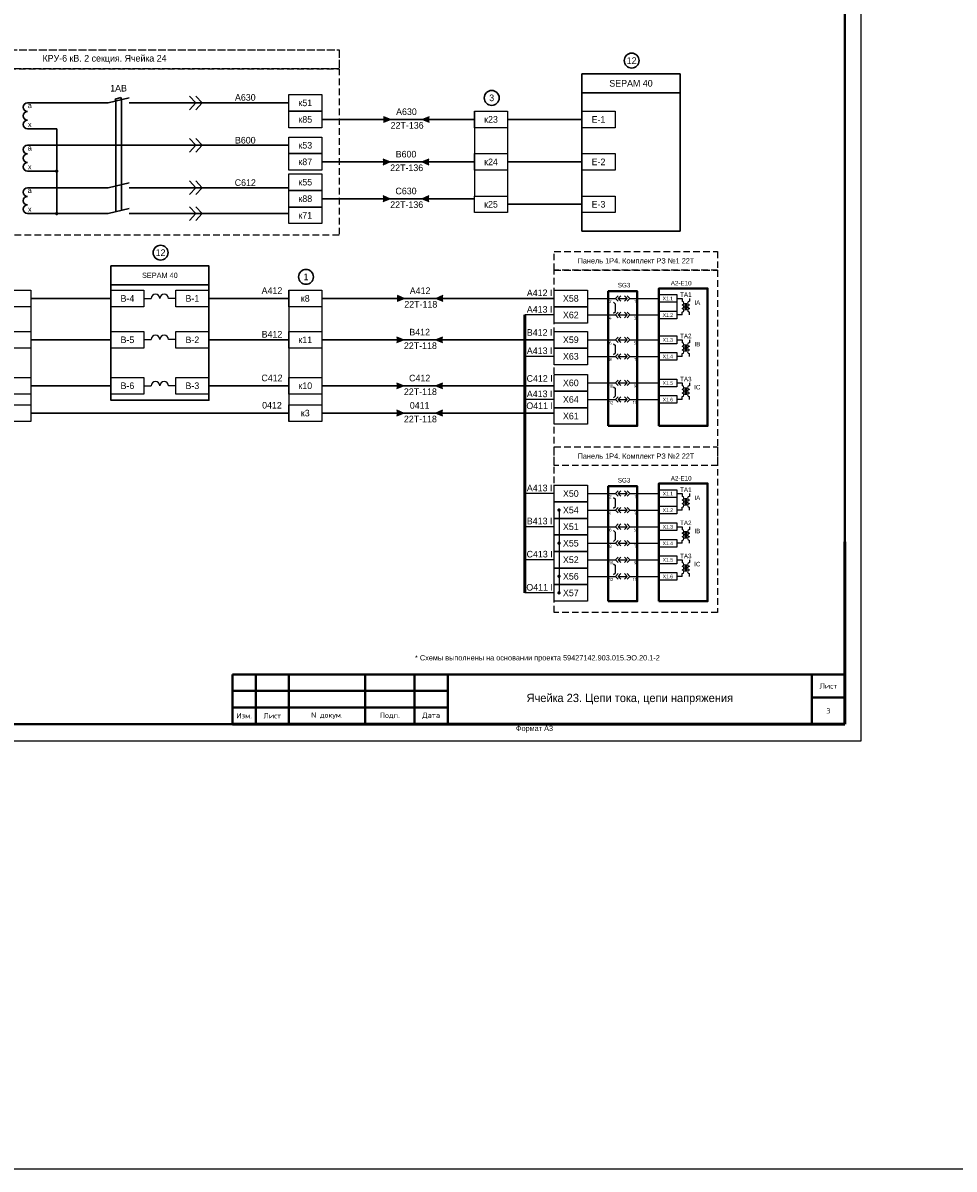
# Model space of a CAD drawing. Header units: millimetres. Extents: x 4897 to 12009, y -3017 to 2708.
# Tile 33 of 86: x 6198 to 6480, y -83 to 263. Entities that reach past the tile are written whole.
import ezdxf
from ezdxf.enums import TextEntityAlignment as Align

# ---------------------------------------------------------------- set-up
doc = ezdxf.new("R2010")
doc.units = ezdxf.units.MM
doc.linetypes.add('ACAD_ISO02W100', pattern=[15, 12, -3])
doc.linetypes.add('JIS_02_2.0', pattern=[3, 2, -1])
for name, color, linetype, lineweight in [('EPLAN300', 7, 'Continuous', 20), ('EPLAN420', 7, 'Continuous', 30), ('основная 0.5', 7, 'Continuous', 50)]:
    doc.layers.add(name, color=color, linetype=linetype, lineweight=lineweight)
doc.styles.add('GOST 2.304 type A', font='isocpeur.ttf')
doc.styles.add('SIMPLEX', font='txt', dxfattribs={"height": 5})
doc.styles.get("Standard").update_dxf_attribs({"font": 'arial.ttf'})

# ---------------------------------------------------------------- blocks, each defined once
blk = doc.blocks.new('EPLSYM_LibraryЭКРА_Э4_Symbol32_Variant0_Placement1')
at = {"layer": 'EPLAN300', "color": 0, "linetype": 'Continuous', "lineweight": 25, "ltscale": 4.8}
for p, q in [((-8, 0), (-4, 0)), ((-2.5, 0), (2.5, 0)), ((4, 0), (8, 0))]:
    blk.add_line(p, q, dxfattribs=at)
for points in [[(-2.5, 1.5), (-4, 0), (-2.5, -1.5)], [(-1, 1.5), (-2.5, 0), (-1, -1.5)], [(1, 1.5), (2.5, 0), (1, -1.5)], [(2.5, 1.5), (4, 0), (2.5, -1.5)]]:
    blk.add_lwpolyline(points, dxfattribs=at)
at = {"color": 0}
blk.add_attdef('17_20029[1]', text='', height=1.28, dxfattribs=at).set_placement((-7.5, 1.95), align=Align.BOTTOM_RIGHT)
blk.add_attdef('17_20028[1]', text='', height=1.77, dxfattribs=at).set_placement((-7.5, 0), align=Align.TOP_LEFT)
blk.add_attdef('17_20028[2]', text='', height=1.77, dxfattribs=at).set_placement((7.5, 0), align=Align.TOP_RIGHT)
blk.add_attdef('17_20029[2]', text='', height=1.28, dxfattribs=at).set_placement((7.5, 1.95), align=Align.BOTTOM_LEFT)
blk = doc.blocks.new('EPLSYM_LibraryЭКРА_Э4_Symbol32_Variant2_Placement1')
at = {"layer": 'EPLAN300', "color": 0, "linetype": 'Continuous', "lineweight": 25, "ltscale": 4.8}
for p, q in [((-5, 7), (-4, 6)), ((-8, 0), (-4, 0)), ((-5, 1), (-4, 2)), ((-4, 2), (-4, 6)), ((-2.5, 0), (2.5, 0)), ((4, 0), (8, 0))]:
    blk.add_line(p, q, dxfattribs=at)
for points in [[(-2.5, 1.5), (-4, 0), (-2.5, -1.5)], [(-1, 1.5), (-2.5, 0), (-1, -1.5)], [(1, 1.5), (2.5, 0), (1, -1.5)], [(2.5, 1.5), (4, 0), (2.5, -1.5)]]:
    blk.add_lwpolyline(points, dxfattribs=at)
at = {"color": 0}
blk.add_attdef('17_20029[1]', text='', height=1.28, dxfattribs=at).set_placement((-7.5, 1.95), align=Align.BOTTOM_RIGHT)
blk.add_attdef('17_20028[1]', text='', height=1.77, dxfattribs=at).set_placement((-7.5, 0), align=Align.TOP_LEFT)
blk.add_attdef('17_20028[2]', text='', height=1.77, dxfattribs=at).set_placement((7.5, 0), align=Align.TOP_RIGHT)
blk.add_attdef('17_20029[2]', text='', height=1.28, dxfattribs=at).set_placement((7.5, 1.95), align=Align.BOTTOM_LEFT)

msp = doc.modelspace()

# ---------------------------------------------------------------- hatches: boundary and pattern name
h = msp.add_hatch(color=256)
h.dxf.hatch_style = 1
h.paths.add_polyline_path([(6307.18, 232.68), (6309.4, 233.63), (6307.18, 234.57)])
h = msp.add_hatch(color=256)
h.dxf.hatch_style = 1
h.paths.add_polyline_path([(6321.1, 234.57), (6318.88, 233.63), (6321.1, 232.68)])
h = msp.add_hatch(color=256)
h.dxf.hatch_style = 1
h.paths.add_polyline_path([(6307.05, 219.87), (6309.27, 220.82), (6307.05, 221.77)])
h = msp.add_hatch(color=256)
h.dxf.hatch_style = 1
h.paths.add_polyline_path([(6320.96, 221.77), (6318.74, 220.82), (6320.96, 219.87)])
h = msp.add_hatch(color=256)
h.dxf.hatch_style = 1
h.paths.add_polyline_path([(6307.05, 208.75), (6309.27, 209.7), (6307.05, 210.64)])
h = msp.add_hatch(color=256)
h.dxf.hatch_style = 1
h.paths.add_polyline_path([(6320.96, 210.64), (6318.74, 209.7), (6320.96, 208.75)])
h = msp.add_hatch(color=256)
h.dxf.hatch_style = 1
h.paths.add_polyline_path([(6311.31, 178.65), (6313.53, 179.6), (6311.31, 180.55)])
h = msp.add_hatch(color=256)
h.dxf.hatch_style = 1
h.paths.add_polyline_path([(6325.23, 180.55), (6323.01, 179.6), (6325.23, 178.65)])
h = msp.add_hatch(color=256)
h.dxf.hatch_style = 1
h.paths.add_polyline_path([(6311.18, 166.15), (6313.4, 167.1), (6311.18, 168.05)])
h = msp.add_hatch(color=256)
h.dxf.hatch_style = 1
h.paths.add_polyline_path([(6325.09, 168.05), (6322.87, 167.1), (6325.09, 166.15)])
h = msp.add_hatch(color=256)
h.dxf.hatch_style = 1
h.paths.add_polyline_path([(6311.18, 152.27), (6313.4, 153.22), (6311.18, 154.16)])
h = msp.add_hatch(color=256)
h.dxf.hatch_style = 1
h.paths.add_polyline_path([(6325.09, 154.16), (6322.87, 153.22), (6325.09, 152.27)])
h = msp.add_hatch(color=256)
h.dxf.hatch_style = 1
h.paths.add_polyline_path([(6311.18, 144.02), (6313.4, 144.97), (6311.18, 145.92)])
h = msp.add_hatch(color=256)
h.dxf.hatch_style = 1
h.paths.add_polyline_path([(6325.09, 145.92), (6322.87, 144.97), (6325.09, 144.02)])

# ---------------------------------------------------------------- linework, layer by layer
for p, q in [((6451.54, 46.06), (6451.53, 343.11)), ((6451.54, 46.06), (6451.54, 343.11)), ((6250.54, 238.63), (6248.58, 240.69)), ((6252.44, 238.63), (6250.47, 240.69)), ((6248.58, 236.56), (6250.54, 238.63)), ((6250.47, 236.56), (6252.44, 238.63)), ((6334.69, 236.13), (6334.69, 210.51)), ((6344.69, 236.13), (6344.69, 205.51)), ((6307.18, 234.57), (6309.4, 233.63)), ((6309.4, 233.63), (6307.18, 232.68)), ((6318.88, 233.63), (6321.1, 234.57)), ((6321.1, 232.68), (6318.88, 233.63)), ((6250.54, 225.82), (6248.58, 227.88)), ((6248.58, 223.76), (6250.54, 225.82)), ((6252.44, 225.82), (6250.47, 227.88)), ((6250.47, 223.76), (6252.44, 225.82)), ((6307.05, 221.77), (6309.27, 220.82)), ((6318.74, 220.82), (6320.96, 221.77)), ((6309.27, 220.82), (6307.05, 219.87)), ((6320.96, 219.87), (6318.74, 220.82)), ((6250.54, 213.01), (6248.58, 215.08)), ((6252.44, 213.01), (6250.47, 215.08)), ((6248.58, 210.95), (6250.54, 213.01)), ((6250.47, 210.95), (6252.44, 213.01)), ((6307.05, 210.64), (6309.27, 209.7)), ((6309.27, 209.7), (6307.05, 208.75)), ((6318.74, 209.7), (6320.96, 210.64)), ((6320.96, 208.75), (6318.74, 209.7)), ((6250.54, 205.21), (6248.58, 207.27)), ((6248.58, 203.15), (6250.54, 205.21)), ((6252.44, 205.21), (6250.47, 207.27)), ((6250.47, 203.15), (6252.44, 205.21)), ((6200.71, 182.1), (6200.71, 142.47)), ((6278.58, 182.1), (6278.58, 142.47)), ((6288.58, 182.1), (6288.58, 142.47)), ((6311.31, 180.55), (6313.53, 179.6)), ((6323.01, 179.6), (6325.23, 180.55)), ((6313.53, 179.6), (6311.31, 178.65)), ((6325.23, 178.65), (6323.01, 179.6)), ((6368.8, 179.6), (6375.1, 179.6)), ((6383.85, 179.6), (6390.42, 179.6)), ((6395.8, 178.43), (6395.8, 175.76)), ((6358.8, 174.6), (6349.87, 174.6)), ((6368.8, 174.6), (6375.1, 174.6)), ((6383.85, 174.6), (6390.42, 174.6)), ((6311.18, 168.05), (6313.4, 167.1)), ((6313.4, 167.1), (6311.18, 166.15)), ((6322.87, 167.1), (6325.09, 168.05)), ((6325.09, 166.15), (6322.87, 167.1)), ((6368.8, 167.1), (6375.1, 167.1)), ((6383.85, 167.1), (6390.42, 167.1)), ((6358.8, 162.1), (6349.87, 162.1)), ((6368.8, 162.1), (6375.1, 162.1)), ((6383.85, 162.1), (6390.42, 162.1)), ((6311.18, 154.16), (6313.4, 153.22)), ((6313.4, 153.22), (6311.18, 152.27)), ((6322.87, 153.22), (6325.09, 154.16)), ((6325.09, 152.27), (6322.87, 153.22)), ((6368.8, 154.09), (6375.1, 154.09)), ((6383.85, 154.09), (6390.42, 154.09)), ((6358.8, 149.09), (6349.87, 149.09)), ((6368.8, 149.09), (6375.1, 149.09)), ((6383.85, 149.09), (6390.42, 149.09)), ((6311.18, 145.92), (6313.4, 144.97)), ((6322.87, 144.97), (6325.09, 145.92)), ((6313.4, 144.97), (6311.18, 144.02)), ((6325.09, 144.02), (6322.87, 144.97)), ((6358.8, 120.69), (6349.87, 120.69)), ((6368.8, 120.69), (6375.1, 120.69)), ((6383.85, 120.69), (6390.42, 120.69)), ((6395.8, 119.52), (6395.8, 116.85)), ((6360.23, 115.71), (6360.23, 90.71)), ((6368.8, 115.69), (6375.1, 115.69)), ((6383.85, 115.69), (6390.42, 115.69)), ((6358.8, 110.69), (6349.87, 110.69)), ((6368.8, 110.69), (6375.1, 110.69)), ((6383.85, 110.69), (6390.42, 110.69)), ((6368.8, 105.69), (6375.1, 105.69)), ((6383.85, 105.69), (6390.42, 105.69)), ((6358.8, 100.69), (6349.87, 100.69)), ((6368.8, 100.69), (6375.1, 100.69)), ((6383.85, 100.69), (6390.42, 100.69)), ((6368.8, 95.69), (6375.1, 95.69)), ((6383.85, 95.69), (6390.42, 95.69)), ((6358.8, 90.69), (6349.87, 90.69)), ((6031.52, 46.06), (6451.54, 46.06))]:
    msp.add_line(p, q)
at = {"lineweight": 40}
for p, q in [((6446.62, 338.11), (6446.62, 51.11)), ((6261.62, 66.1), (6326.62, 66.1)), ((6436.62, 66.11), (6436.62, 51.11)), ((6261.62, 61.1), (6326.62, 61.1)), ((6436.62, 59.11), (6446.62, 59.11)), ((6261.62, 56.1), (6326.62, 56.1)), ((6051.52, 51.11), (6446.62, 51.11))]:
    msp.add_line(p, q, dxfattribs=at)
at = {"lineweight": 30}
for p, q in [((6223.98, 238.63), (6230.33, 240.15)), ((6226.15, 239.79), (6227.85, 240.21)), ((6226.15, 239.79), (6226.31, 239.18)), ((6226.31, 239.18), (6226.31, 205.76)), ((6227.85, 240.21), (6228.01, 239.59)), ((6228.01, 239.59), (6228.01, 206.17)), ((6201.07, 238.63), (6199.66, 238.63)), ((6208.47, 230.82), (6199.66, 230.82)), ((6208.47, 205.21), (6208.47, 230.82)), ((6201.07, 225.82), (6199.66, 225.82)), ((6201.07, 218.01), (6199.66, 218.01)), ((6201.07, 218.01), (6208.47, 218.01)), ((6201.07, 213.01), (6199.66, 213.01)), ((6223.98, 213.01), (6230.33, 214.53)), ((6201.07, 205.21), (6199.66, 205.21)), ((6201.07, 205.21), (6223.98, 205.21)), ((6223.98, 205.21), (6230.33, 206.73)), ((6230.33, 205.21), (6278.58, 205.21)), ((6200.71, 144.97), (6278.58, 144.97)), ((6288.58, 144.97), (6358.8, 144.97))]:
    msp.add_line(p, q, dxfattribs=at)
at = {"color": 40, "lineweight": 30, "true_color": 0xf8d731}
for p, q in [((6201.07, 238.63), (6223.98, 238.63)), ((6230.33, 238.63), (6278.58, 238.63)), ((6288.58, 233.63), (6334.69, 233.63)), ((6344.69, 233.63), (6367.17, 233.63)), ((6200.71, 179.6), (6224.84, 179.6)), ((6254.46, 179.6), (6278.58, 179.6)), ((6288.58, 179.6), (6358.8, 179.6))]:
    msp.add_line(p, q, dxfattribs=at)
at = {"color": 3, "lineweight": 30}
for p, q in [((6201.07, 225.82), (6278.58, 225.82)), ((6288.58, 220.82), (6334.69, 220.82)), ((6344.69, 220.82), (6367.17, 220.82)), ((6200.71, 167.1), (6224.84, 167.1)), ((6254.46, 167.1), (6278.58, 167.1)), ((6288.58, 167.1), (6358.8, 167.1))]:
    msp.add_line(p, q, dxfattribs=at)
at = {"color": 1, "lineweight": 30}
for p, q in [((6201.07, 213.01), (6223.98, 213.01)), ((6230.33, 213.01), (6278.58, 213.01)), ((6334.69, 209.7), (6288.58, 209.7)), ((6367.17, 208.01), (6344.69, 208.01)), ((6200.71, 153.22), (6224.84, 153.22)), ((6254.46, 153.22), (6278.58, 153.22)), ((6288.58, 153.22), (6358.8, 153.22))]:
    msp.add_line(p, q, dxfattribs=at)
at = {"linetype": 'Continuous', "lineweight": 25, "ltscale": 4.8}
for p, q in [((6234.84, 179.6), (6237.01, 179.6)), ((6234.84, 179.6), (6237.01, 179.6)), ((6244.46, 179.6), (6242.26, 179.6)), ((6395.8, 179.6), (6397.44, 179.6)), ((6397.44, 179.6), (6397.44, 178.74)), ((6397.44, 179.6), (6397.44, 178.74)), ((6399.63, 179.6), (6399.63, 178.74)), ((6399.63, 179.6), (6399.63, 178.74)), ((6397.44, 174.6), (6395.8, 174.6)), ((6397.44, 174.6), (6397.44, 175.46)), ((6399.63, 174.6), (6399.63, 175.46)), ((6234.84, 167.22), (6237.01, 167.22)), ((6234.84, 167.22), (6237.01, 167.22)), ((6244.46, 167.22), (6242.26, 167.22)), ((6395.8, 167.1), (6397.44, 167.1)), ((6397.44, 167.1), (6397.44, 166.24)), ((6397.44, 167.1), (6397.44, 166.24)), ((6399.63, 167.1), (6399.63, 166.24)), ((6399.63, 167.1), (6399.63, 166.24)), ((6397.44, 162.1), (6397.44, 162.96)), ((6399.63, 162.1), (6399.63, 162.96)), ((6397.44, 162.1), (6395.8, 162.1)), ((6234.84, 153.22), (6237.01, 153.22)), ((6234.84, 153.22), (6237.01, 153.22)), ((6244.46, 153.22), (6242.26, 153.22)), ((6395.8, 154.09), (6397.44, 154.09)), ((6397.44, 154.09), (6397.44, 153.23)), ((6397.44, 154.09), (6397.44, 153.23)), ((6399.63, 154.09), (6399.63, 153.23)), ((6399.63, 154.09), (6399.63, 153.23)), ((6397.44, 149.09), (6395.8, 149.09)), ((6397.44, 149.09), (6397.44, 149.95)), ((6399.63, 149.09), (6399.63, 149.95)), ((6395.8, 120.69), (6397.44, 120.69)), ((6397.44, 120.69), (6397.44, 119.83)), ((6397.44, 120.69), (6397.44, 119.83)), ((6399.63, 120.69), (6399.63, 119.83)), ((6399.63, 120.69), (6399.63, 119.83)), ((6397.44, 115.69), (6395.8, 115.69)), ((6397.44, 115.69), (6397.44, 116.55)), ((6399.63, 115.69), (6399.63, 116.55)), ((6395.8, 110.69), (6397.44, 110.69)), ((6397.44, 110.69), (6397.44, 109.83)), ((6397.44, 110.69), (6397.44, 109.83)), ((6399.63, 110.69), (6399.63, 109.83)), ((6399.63, 110.69), (6399.63, 109.83)), ((6397.44, 105.69), (6395.8, 105.69)), ((6397.44, 105.69), (6397.44, 106.55)), ((6399.63, 105.69), (6399.63, 106.55)), ((6395.8, 100.69), (6397.44, 100.69)), ((6397.44, 100.69), (6397.44, 99.83)), ((6397.44, 100.69), (6397.44, 99.83)), ((6399.63, 100.69), (6399.63, 99.83)), ((6399.63, 100.69), (6399.63, 99.83)), ((6397.44, 95.69), (6395.8, 95.69)), ((6397.44, 95.69), (6397.44, 96.55)), ((6399.63, 95.69), (6399.63, 96.55))]:
    msp.add_line(p, q, dxfattribs=at)
at = {"linetype": 'Continuous', "lineweight": 50, "ltscale": 4.8}
for p, q in [((6398.54, 178.21), (6398.54, 176.03)), ((6398.54, 178.21), (6398.54, 176.03)), ((6398.54, 165.72), (6398.54, 163.53)), ((6398.54, 165.72), (6398.54, 163.53)), ((6398.54, 152.71), (6398.54, 150.52)), ((6398.54, 152.71), (6398.54, 150.52)), ((6398.54, 119.3), (6398.54, 117.12)), ((6398.54, 119.3), (6398.54, 117.12)), ((6398.54, 109.31), (6398.54, 107.12)), ((6398.54, 109.31), (6398.54, 107.12)), ((6398.54, 99.31), (6398.54, 97.12)), ((6398.54, 99.31), (6398.54, 97.12))]:
    msp.add_line(p, q, dxfattribs=at)
at = {"lineweight": 50}
msp.add_line((6349.87, 174.6), (6349.87, 90.69), dxfattribs=at)
at = {"color": 9, "true_color": 0xd19cc7}
msp.add_lwpolyline([(5064.51, 516.93), (10068.29, 516.93), (10068.29, -83.25), (5072.49, -83.25)], close=True, dxfattribs=at)
at = {"color": 32, "linetype": 'ACAD_ISO02W100', "ltscale": 0.2, "true_color": 0xcd6928}
msp.add_lwpolyline([(6152.09, 254.65), (6152.09, 254.65), (6293.77, 254.65), (6293.77, 248.96), (6152.09, 248.96), (6152.09, 254.65)], dxfattribs=at)
at = {"color": 32, "linetype": 'JIS_02_2.0', "true_color": 0xcd6928}
for points in [[(6152.09, 248.96), (6293.77, 248.96), (6293.77, 198.7), (6152.09, 198.7)], [(6358.8, 188.1), (6408.16, 188.1), (6408.16, 84.79), (6358.8, 84.79)]]:
    msp.add_lwpolyline(points, close=True, dxfattribs=at)
at = {"lineweight": 30}
for points in [[(6367.17, 247.38), (6367.17, 247.38), (6396.79, 247.38), (6396.79, 241.7), (6367.17, 241.7), (6367.17, 247.38)], [(6224.84, 189.4), (6224.84, 189.4), (6254.46, 189.4), (6254.46, 183.72), (6224.84, 183.72), (6224.84, 189.4)]]:
    msp.add_lwpolyline(points, dxfattribs=at)
for points in [[(6288.58, 236.13), (6278.58, 236.13), (6278.58, 241.13), (6288.58, 241.13)], [(6288.58, 231.13), (6278.58, 231.13), (6278.58, 236.13), (6288.58, 236.13)], [(6344.69, 231.13), (6334.69, 231.13), (6334.69, 236.13), (6344.69, 236.13)], [(6377.16, 231.13), (6367.17, 231.13), (6367.17, 236.13), (6377.16, 236.13)], [(6288.58, 223.32), (6278.58, 223.32), (6278.58, 228.32), (6288.58, 228.32)], [(6288.58, 218.32), (6278.58, 218.32), (6278.58, 223.32), (6288.58, 223.32)], [(6344.69, 218.32), (6334.69, 218.32), (6334.69, 223.32), (6344.69, 223.32)], [(6377.16, 218.32), (6367.17, 218.32), (6367.17, 223.32), (6377.16, 223.32)], [(6288.58, 212.2), (6278.58, 212.2), (6278.58, 217.19), (6288.58, 217.19)], [(6288.58, 207.2), (6278.58, 207.2), (6278.58, 212.2), (6288.58, 212.2)], [(6344.69, 205.51), (6334.69, 205.51), (6334.69, 210.51), (6344.69, 210.51)], [(6377.16, 205.51), (6367.17, 205.51), (6367.17, 210.51), (6377.16, 210.51)], [(6288.58, 202.2), (6278.58, 202.2), (6278.58, 207.2), (6288.58, 207.2)], [(6200.71, 177.1), (6190.71, 177.1), (6190.71, 182.1), (6200.71, 182.1)], [(6234.84, 177.1), (6224.84, 177.1), (6224.84, 182.1), (6234.84, 182.1)], [(6254.46, 177.1), (6244.46, 177.1), (6244.46, 182.1), (6254.46, 182.1)], [(6288.58, 177.1), (6278.58, 177.1), (6278.58, 182.1), (6288.58, 182.1)], [(6368.8, 177.1), (6358.8, 177.1), (6358.8, 182.1), (6368.8, 182.1)], [(6390.42, 180.76), (6395.8, 180.76), (6395.8, 178.43), (6390.42, 178.43)], [(6368.8, 172.1), (6358.8, 172.1), (6358.8, 177.1), (6368.8, 177.1)], [(6390.42, 175.76), (6395.8, 175.76), (6395.8, 173.43), (6390.42, 173.43)], [(6200.71, 164.6), (6190.71, 164.6), (6190.71, 169.6), (6200.71, 169.6)], [(6234.84, 164.6), (6224.84, 164.6), (6224.84, 169.6), (6234.84, 169.6)], [(6254.46, 164.6), (6244.46, 164.6), (6244.46, 169.6), (6254.46, 169.6)], [(6288.58, 164.6), (6278.58, 164.6), (6278.58, 169.6), (6288.58, 169.6)], [(6368.8, 164.6), (6358.8, 164.6), (6358.8, 169.6), (6368.8, 169.6)], [(6390.42, 168.26), (6395.8, 168.26), (6395.8, 165.93), (6390.42, 165.93)], [(6368.8, 159.6), (6358.8, 159.6), (6358.8, 164.6), (6368.8, 164.6)], [(6390.42, 163.26), (6395.8, 163.26), (6395.8, 160.93), (6390.42, 160.93)], [(6200.71, 150.72), (6190.71, 150.72), (6190.71, 155.72), (6200.71, 155.72)], [(6234.84, 150.72), (6224.84, 150.72), (6224.84, 155.72), (6234.84, 155.72)], [(6254.46, 150.72), (6244.46, 150.72), (6244.46, 155.72), (6254.46, 155.72)], [(6254.46, 150.72), (6244.46, 150.72), (6244.46, 155.72), (6254.46, 155.72)], [(6288.58, 150.72), (6278.58, 150.72), (6278.58, 155.72), (6288.58, 155.72)], [(6368.8, 151.59), (6358.8, 151.59), (6358.8, 156.59), (6368.8, 156.59)], [(6390.42, 155.26), (6395.8, 155.26), (6395.8, 152.93), (6390.42, 152.93)], [(6368.8, 146.59), (6358.8, 146.59), (6358.8, 151.59), (6368.8, 151.59)], [(6390.42, 150.26), (6395.8, 150.26), (6395.8, 147.93), (6390.42, 147.93)], [(6200.71, 142.47), (6190.71, 142.47), (6190.71, 147.47), (6200.71, 147.47)], [(6288.58, 142.47), (6278.58, 142.47), (6278.58, 147.47), (6288.58, 147.47)], [(6368.8, 141.59), (6358.8, 141.59), (6358.8, 146.59), (6368.8, 146.59)], [(6368.8, 118.19), (6358.8, 118.19), (6358.8, 123.19), (6368.8, 123.19)], [(6390.42, 121.85), (6395.8, 121.85), (6395.8, 119.52), (6390.42, 119.52)], [(6368.8, 113.19), (6358.8, 113.19), (6358.8, 118.19), (6368.8, 118.19)], [(6390.42, 116.85), (6395.8, 116.85), (6395.8, 114.52), (6390.42, 114.52)], [(6368.8, 108.19), (6358.8, 108.19), (6358.8, 113.19), (6368.8, 113.19)], [(6390.42, 111.85), (6395.8, 111.85), (6395.8, 109.52), (6390.42, 109.52)], [(6368.8, 103.19), (6358.8, 103.19), (6358.8, 108.19), (6368.8, 108.19)], [(6390.42, 106.85), (6395.8, 106.85), (6395.8, 104.52), (6390.42, 104.52)], [(6368.8, 98.19), (6358.8, 98.19), (6358.8, 103.19), (6368.8, 103.19)], [(6390.42, 101.85), (6395.8, 101.85), (6395.8, 99.52), (6390.42, 99.52)], [(6368.8, 93.19), (6358.8, 93.19), (6358.8, 98.19), (6368.8, 98.19)], [(6390.42, 96.85), (6395.8, 96.85), (6395.8, 94.52), (6390.42, 94.52)], [(6368.8, 88.19), (6358.8, 88.19), (6358.8, 93.19), (6368.8, 93.19)]]:
    msp.add_lwpolyline(points, close=True)
for points in [[(6367.17, 241.7), (6396.79, 241.7), (6396.79, 199.94), (6367.17, 199.94)], [(6224.84, 183.72), (6254.46, 183.72), (6254.46, 148.88), (6224.84, 148.88)]]:
    msp.add_lwpolyline(points, close=True, dxfattribs=at)
at = {"lineweight": 50, "const_width": 0.45}
for points in [[(6208.47, 218.29, 1), (6208.47, 217.74, 1)], [(6208.47, 205.48, 1), (6208.47, 204.93, 1)]]:
    msp.add_lwpolyline(points, format="xyb", close=True, dxfattribs=at)
at = {"color": 32, "linetype": 'JIS_02_2.0', "true_color": 0xcd6928}
for points in [[(6358.8, 193.79), (6358.8, 193.79), (6408.16, 193.79), (6408.16, 188.1), (6358.8, 188.1), (6358.8, 193.79)], [(6358.8, 134.82), (6358.8, 134.82), (6408.16, 134.83), (6408.16, 129.13), (6358.8, 129.13), (6358.8, 134.82)]]:
    msp.add_lwpolyline(points, dxfattribs=at)
at = {"lineweight": 40}
for points in [[(6375.1, 141.11), (6383.85, 141.11), (6383.85, 181.79), (6375.1, 181.79)], [(6390.42, 141.11), (6405.11, 141.11), (6405.11, 182.64), (6390.42, 182.64)], [(6375.1, 88.19), (6383.85, 88.19), (6383.85, 122.88), (6375.1, 122.88)], [(6390.42, 88.19), (6405.11, 88.19), (6405.11, 123.73), (6390.42, 123.73)]]:
    msp.add_lwpolyline(points, close=True, dxfattribs=at)
at = {"const_width": 0.45}
for points in [[(6360.23, 115.98, 1), (6360.23, 115.43, 1)], [(6360.23, 105.98, 1), (6360.23, 105.43, 1)], [(6360.23, 95.98, 1), (6360.23, 95.43, 1)], [(6360.23, 90.98, 1), (6360.23, 90.43, 1)]]:
    msp.add_lwpolyline(points, format="xyb", close=True, dxfattribs=at)
at = {"lineweight": 30}
for centre in [(6382.19, 251.4), (6339.9, 240.14), (6239.86, 193.42), (6283.79, 186.11)]:
    msp.add_circle(centre, 2.25, dxfattribs=at)
for centre in [(6199.66, 237.33), (6199.66, 234.72), (6199.66, 232.12), (6199.66, 224.52), (6199.66, 221.92), (6199.66, 219.32), (6199.66, 211.71), (6199.66, 209.11), (6199.66, 206.51)]:
    msp.add_arc(centre, 1.3, 90, 270, dxfattribs=at)
at = {"linetype": 'Continuous', "lineweight": 25, "ltscale": 4.8}
for centre, radius, start, end in [((6238.32, 179.6), 1.31, 0, 180), ((6240.95, 179.6), 1.31, 0, 180), ((6397.44, 178.19), 0.547, 270, 90), ((6397.44, 177.1), 0.547, 270, 90), ((6397.44, 176), 0.547, 270, 90), ((6397.44, 176), 0.547, 270, 90), ((6399.63, 178.19), 0.547, 90, 270), ((6399.63, 177.1), 0.547, 90, 270), ((6399.63, 176), 0.547, 90, 270), ((6399.63, 176), 0.547, 90, 270), ((6238.32, 167.22), 1.31, 0, 180), ((6240.95, 167.22), 1.31, 0, 180), ((6397.44, 165.69), 0.547, 270, 90), ((6399.63, 165.69), 0.547, 90, 270), ((6397.44, 164.6), 0.547, 270, 90), ((6397.44, 163.5), 0.547, 270, 90), ((6397.44, 163.5), 0.547, 270, 90), ((6399.63, 164.6), 0.547, 90, 270), ((6399.63, 163.5), 0.547, 90, 270), ((6399.63, 163.5), 0.547, 90, 270), ((6238.32, 153.22), 1.31, 0, 180), ((6240.95, 153.22), 1.31, 0, 180), ((6397.44, 152.69), 0.547, 270, 90), ((6399.63, 152.69), 0.547, 90, 270), ((6397.44, 151.59), 0.547, 270, 90), ((6397.44, 150.5), 0.547, 270, 90), ((6397.44, 150.5), 0.547, 270, 90), ((6399.63, 151.59), 0.547, 90, 270), ((6399.63, 150.5), 0.547, 90, 270), ((6399.63, 150.5), 0.547, 90, 270), ((6397.44, 119.28), 0.547, 270, 90), ((6397.44, 118.19), 0.547, 270, 90), ((6399.63, 119.28), 0.547, 90, 270), ((6399.63, 118.19), 0.547, 90, 270), ((6397.44, 117.09), 0.547, 270, 90), ((6397.44, 117.09), 0.547, 270, 90), ((6399.63, 117.09), 0.547, 90, 270), ((6399.63, 117.09), 0.547, 90, 270), ((6397.44, 109.28), 0.547, 270, 90), ((6397.44, 108.19), 0.547, 270, 90), ((6397.44, 107.09), 0.547, 270, 90), ((6397.44, 107.09), 0.547, 270, 90), ((6399.63, 109.28), 0.547, 90, 270), ((6399.63, 108.19), 0.547, 90, 270), ((6399.63, 107.09), 0.547, 90, 270), ((6399.63, 107.09), 0.547, 90, 270), ((6397.44, 99.28), 0.547, 270, 90), ((6397.44, 98.19), 0.547, 270, 90), ((6397.44, 97.09), 0.547, 270, 90), ((6397.44, 97.09), 0.547, 270, 90), ((6399.63, 99.28), 0.547, 90, 270), ((6399.63, 98.19), 0.547, 90, 270), ((6399.63, 97.09), 0.547, 90, 270), ((6399.63, 97.09), 0.547, 90, 270)]:
    msp.add_arc(centre, radius, start, end, dxfattribs=at)
at = {"layer": 'основная 0.5', "color": 0}
for p, q in [((6446.62, 51.11), (6446.62, 106.11)), ((6261.62, 51.11), (6446.62, 51.11))]:
    msp.add_line(p, q, dxfattribs=at)
at = {"layer": 'основная 0.5', "lineweight": 40}
for p, q in [((6261.62, 66.1), (6261.62, 51.11)), ((6268.62, 51.11), (6268.62, 66.1)), ((6278.62, 51.11), (6278.62, 66.1)), ((6301.62, 51.11), (6301.62, 66.1)), ((6316.62, 51.11), (6316.62, 66.1)), ((6326.62, 51.11), (6326.62, 66.11)), ((6326.62, 66.11), (6446.62, 66.11))]:
    msp.add_line(p, q, dxfattribs=at)

# ---------------------------------------------------------------- block references
ref = msp.add_blockref('EPLSYM_LibraryЭКРА_Э4_Symbol32_Variant0_Placement1', (6379.47, 179.6), dxfattribs=dict(xscale=0.5472000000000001, yscale=0.5472000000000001, zscale=0.5472000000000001))
ref.add_attrib('17_20028[1]', '2', dxfattribs={"layer": 'EPLAN420', "color": 0, "height": 0.968, "style": 'GOST 2.304 type A'}).set_placement((6375.37, 179.15), align=Align.TOP_LEFT)
ref.add_attrib('17_20028[2]', '1', dxfattribs={"layer": 'EPLAN420', "color": 0, "height": 0.968, "style": 'GOST 2.304 type A'}).set_placement((6383.58, 179.15), align=Align.TOP_RIGHT)
ref = msp.add_blockref('EPLSYM_LibraryЭКРА_Э4_Symbol32_Variant2_Placement1', (6379.47, 174.6), dxfattribs=dict(xscale=0.5472000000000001, yscale=0.5472000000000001, zscale=0.5472000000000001))
ref.add_attrib('17_20028[1]', '4', dxfattribs={"layer": 'EPLAN420', "color": 0, "height": 0.968, "style": 'GOST 2.304 type A'}).set_placement((6375.37, 174.15), align=Align.TOP_LEFT)
ref.add_attrib('17_20028[2]', '3', dxfattribs={"layer": 'EPLAN420', "color": 0, "height": 0.968, "style": 'GOST 2.304 type A'}).set_placement((6383.58, 174.15), align=Align.TOP_RIGHT)
ref = msp.add_blockref('EPLSYM_LibraryЭКРА_Э4_Symbol32_Variant0_Placement1', (6379.47, 167.1), dxfattribs=dict(xscale=0.5472000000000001, yscale=0.5472000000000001, zscale=0.5472000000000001))
ref.add_attrib('17_20028[1]', '6', dxfattribs={"layer": 'EPLAN420', "color": 0, "height": 0.968, "style": 'GOST 2.304 type A'}).set_placement((6375.37, 166.65), align=Align.TOP_LEFT)
ref.add_attrib('17_20028[2]', '5', dxfattribs={"layer": 'EPLAN420', "color": 0, "height": 0.968, "style": 'GOST 2.304 type A'}).set_placement((6383.58, 166.65), align=Align.TOP_RIGHT)
ref = msp.add_blockref('EPLSYM_LibraryЭКРА_Э4_Symbol32_Variant2_Placement1', (6379.47, 162.1), dxfattribs=dict(xscale=0.5472000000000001, yscale=0.5472000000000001, zscale=0.5472000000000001))
ref.add_attrib('17_20028[1]', '8', dxfattribs={"layer": 'EPLAN420', "color": 0, "height": 0.968, "style": 'GOST 2.304 type A'}).set_placement((6375.37, 161.65), align=Align.TOP_LEFT)
ref.add_attrib('17_20028[2]', '7', dxfattribs={"layer": 'EPLAN420', "color": 0, "height": 0.968, "style": 'GOST 2.304 type A'}).set_placement((6383.58, 161.65), align=Align.TOP_RIGHT)
ref = msp.add_blockref('EPLSYM_LibraryЭКРА_Э4_Symbol32_Variant0_Placement1', (6379.47, 154.09), dxfattribs=dict(xscale=0.5472000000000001, yscale=0.5472000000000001, zscale=0.5472000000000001))
ref.add_attrib('17_20028[1]', '10', dxfattribs={"layer": 'EPLAN420', "color": 0, "height": 0.968, "style": 'GOST 2.304 type A'}).set_placement((6375.37, 153.64), align=Align.TOP_LEFT)
ref.add_attrib('17_20028[2]', '9', dxfattribs={"layer": 'EPLAN420', "color": 0, "height": 0.968, "style": 'GOST 2.304 type A'}).set_placement((6383.58, 153.64), align=Align.TOP_RIGHT)
ref = msp.add_blockref('EPLSYM_LibraryЭКРА_Э4_Symbol32_Variant2_Placement1', (6379.47, 149.09), dxfattribs=dict(xscale=0.5472000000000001, yscale=0.5472000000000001, zscale=0.5472000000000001))
ref.add_attrib('17_20028[1]', '12', dxfattribs={"layer": 'EPLAN420', "color": 0, "height": 0.968, "style": 'GOST 2.304 type A'}).set_placement((6375.37, 148.64), align=Align.TOP_LEFT)
ref.add_attrib('17_20028[2]', '11', dxfattribs={"layer": 'EPLAN420', "color": 0, "height": 0.968, "style": 'GOST 2.304 type A'}).set_placement((6383.58, 148.64), align=Align.TOP_RIGHT)
ref = msp.add_blockref('EPLSYM_LibraryЭКРА_Э4_Symbol32_Variant0_Placement1', (6379.47, 120.69), dxfattribs=dict(xscale=0.5472000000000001, yscale=0.5472000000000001, zscale=0.5472000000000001))
ref.add_attrib('17_20028[1]', '2', dxfattribs={"layer": 'EPLAN420', "color": 0, "height": 0.968, "style": 'GOST 2.304 type A'}).set_placement((6375.37, 120.24), align=Align.TOP_LEFT)
ref.add_attrib('17_20028[2]', '1', dxfattribs={"layer": 'EPLAN420', "color": 0, "height": 0.968, "style": 'GOST 2.304 type A'}).set_placement((6383.58, 120.24), align=Align.TOP_RIGHT)
ref = msp.add_blockref('EPLSYM_LibraryЭКРА_Э4_Symbol32_Variant2_Placement1', (6379.47, 115.69), dxfattribs=dict(xscale=0.5472000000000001, yscale=0.5472000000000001, zscale=0.5472000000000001))
ref.add_attrib('17_20028[1]', '4', dxfattribs={"layer": 'EPLAN420', "color": 0, "height": 0.968, "style": 'GOST 2.304 type A'}).set_placement((6375.37, 115.24), align=Align.TOP_LEFT)
ref.add_attrib('17_20028[2]', '3', dxfattribs={"layer": 'EPLAN420', "color": 0, "height": 0.968, "style": 'GOST 2.304 type A'}).set_placement((6383.58, 115.24), align=Align.TOP_RIGHT)
ref = msp.add_blockref('EPLSYM_LibraryЭКРА_Э4_Symbol32_Variant0_Placement1', (6379.47, 110.69), dxfattribs=dict(xscale=0.5472000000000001, yscale=0.5472000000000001, zscale=0.5472000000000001))
ref.add_attrib('17_20028[1]', '6', dxfattribs={"layer": 'EPLAN420', "color": 0, "height": 0.968, "style": 'GOST 2.304 type A'}).set_placement((6375.37, 110.24), align=Align.TOP_LEFT)
ref.add_attrib('17_20028[2]', '5', dxfattribs={"layer": 'EPLAN420', "color": 0, "height": 0.968, "style": 'GOST 2.304 type A'}).set_placement((6383.58, 110.24), align=Align.TOP_RIGHT)
ref = msp.add_blockref('EPLSYM_LibraryЭКРА_Э4_Symbol32_Variant2_Placement1', (6379.47, 105.69), dxfattribs=dict(xscale=0.5472000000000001, yscale=0.5472000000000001, zscale=0.5472000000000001))
ref.add_attrib('17_20028[1]', '8', dxfattribs={"layer": 'EPLAN420', "color": 0, "height": 0.968, "style": 'GOST 2.304 type A'}).set_placement((6375.37, 105.24), align=Align.TOP_LEFT)
ref.add_attrib('17_20028[2]', '7', dxfattribs={"layer": 'EPLAN420', "color": 0, "height": 0.968, "style": 'GOST 2.304 type A'}).set_placement((6383.58, 105.24), align=Align.TOP_RIGHT)
ref = msp.add_blockref('EPLSYM_LibraryЭКРА_Э4_Symbol32_Variant0_Placement1', (6379.47, 100.69), dxfattribs=dict(xscale=0.5472000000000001, yscale=0.5472000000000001, zscale=0.5472000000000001))
ref.add_attrib('17_20028[1]', '10', dxfattribs={"layer": 'EPLAN420', "color": 0, "height": 0.968, "style": 'GOST 2.304 type A'}).set_placement((6375.37, 100.24), align=Align.TOP_LEFT)
ref.add_attrib('17_20028[2]', '9', dxfattribs={"layer": 'EPLAN420', "color": 0, "height": 0.968, "style": 'GOST 2.304 type A'}).set_placement((6383.58, 100.24), align=Align.TOP_RIGHT)
ref = msp.add_blockref('EPLSYM_LibraryЭКРА_Э4_Symbol32_Variant2_Placement1', (6379.47, 95.69), dxfattribs=dict(xscale=0.5472000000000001, yscale=0.5472000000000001, zscale=0.5472000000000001))
ref.add_attrib('17_20028[1]', '12', dxfattribs={"layer": 'EPLAN420', "color": 0, "height": 0.968, "style": 'GOST 2.304 type A'}).set_placement((6375.37, 95.24), align=Align.TOP_LEFT)
ref.add_attrib('17_20028[2]', '11', dxfattribs={"layer": 'EPLAN420', "color": 0, "height": 0.968, "style": 'GOST 2.304 type A'}).set_placement((6383.58, 95.24), align=Align.TOP_RIGHT)

# ---------------------------------------------------------------- texts
at = {"color": 4, "style": 'SIMPLEX'}
for s, p in [('22Т-136', (6314.35, 230.85)), ('22Т-136', (6314.22, 218.04)), ('22Т-136', (6314.22, 206.91)), ('22Т-118', (6318.48, 176.82)), ('22Т-118', (6318.35, 164.32)), ('22Т-118', (6318.35, 150.44)), ('22Т-118', (6318.35, 142.19))]:
    msp.add_text(s, height=2, dxfattribs=at).set_placement(p, align=Align.CENTER)
at = {"lineweight": 50, "style": 'SIMPLEX'}
for s, p in [('SG3', (6379.88, 182.93)), ('A2-E10', (6397.15, 183.52)), ('SG3', (6379.88, 124.02)), ('A2-E10', (6397.15, 124.61))]:
    msp.add_text(s, height=1.368, dxfattribs=at).set_placement(p, align=Align.CENTER)
at = {"style": 'SIMPLEX'}
for s, height, p in [('X1.1', 1.094, (6393.11, 179.03)), ('TA1', 1.368, (6398.54, 180.07)), ('IA', 1.368, (6402.02, 177.62)), ('X1.2', 1.094, (6393.11, 174.03)), ('X1.3', 1.094, (6393.11, 166.53)), ('TA2', 1.368, (6398.54, 167.57)), ('IB', 1.368, (6402.02, 165.12)), ('X1.4', 1.094, (6393.11, 161.53)), ('TA3', 1.368, (6398.54, 154.56)), ('X1.5', 1.094, (6393.11, 153.52)), ('IС', 1.368, (6402.02, 152.12)), ('X1.6', 1.094, (6393.11, 148.5)), ('X1.1', 1.094, (6393.11, 120.12)), ('TA1', 1.368, (6398.54, 121.16)), ('IA', 1.368, (6402.02, 118.71)), ('X1.2', 1.094, (6393.11, 115.12)), ('X1.3', 1.094, (6393.11, 110.12)), ('TA2', 1.368, (6398.54, 111.16)), ('IB', 1.368, (6402.02, 108.71)), ('X1.4', 1.094, (6393.11, 105.12)), ('X1.5', 1.094, (6393.11, 100.12)), ('TA3', 1.368, (6398.54, 101.16)), ('IС', 1.368, (6402.02, 98.71)), ('X1.6', 1.094, (6393.11, 95.12))]:
    msp.add_text(s, height=height, dxfattribs=at).set_placement(p, align=Align.CENTER)
at = {"color": 7, "attachment_point": 5, "style": 'SIMPLEX'}
for s, insert, char_height, width in [('КРУ-6 кВ. 2 секция. Ячейка 24', (6222.93, 251.81), 2, 141.6874), ('{\\C256;SEPAM 40}', (6381.98, 244.54), 2, 29.6211), ('{\\C256;Панель 1Р4. Комплект РЗ №1 22Т}', (6383.48, 190.94), 1.6, 49.361), ('{\\C256;SEPAM 40}', (6239.65, 186.56), 1.6, 29.6211), ('{\\C256;Панель 1Р4. Комплект РЗ №2 22Т}', (6383.48, 131.98), 1.6, 49.361)]:
    msp.add_mtext(s, dxfattribs=dict(at, insert=insert, char_height=char_height, width=width))
at = {"attachment_point": 5, "style": 'SIMPLEX'}
for s, insert, char_height, width in [('12', (6382.19, 251.4), 2, 4.3874), ('3', (6339.9, 240.14), 2, 4.1049), ('a', (6200.32, 237.84), 1.6, 3.0307), ('A630', (6314.14, 235.95), 2, 9.9995), ('x', (6200.33, 232.17), 1.6, 2.6333), ('a', (6200.32, 225.03), 1.6, 3.0307), ('B600', (6314.01, 223.14), 2, 9.9995), ('x', (6200.33, 219.36), 1.6, 2.6333), ('a', (6200.32, 212.23), 1.6, 3.0307), ('С630', (6314.01, 212.02), 2, 9.9995), ('x', (6200.33, 206.55), 1.6, 2.6333), ('12', (6239.86, 193.42), 2, 4.3874), ('1', (6283.79, 186.11), 2, 4.1049), ('A412', (6273.51, 181.96), 2, 9.9995), ('A412', (6318.27, 181.92), 2, 9.9995), ('B412', (6273.51, 168.77), 2, 9.9995), ('B412', (6318.13, 169.42), 2, 9.9995), ('C412', (6273.51, 155.58), 2, 9.9995), ('С412', (6318.13, 155.54), 2, 9.9995), ('0412', (6273.51, 147.34), 2, 9.9995), ('0411', (6318.13, 147.29), 2, 9.9995), ('A413 II', (6354.75, 122.38), 2, 9.9995), ('B413 II', (6354.75, 112.38), 2, 9.9995), ('C413 II', (6354.75, 102.38), 2, 9.9995)]:
    msp.add_mtext(s, dxfattribs=dict(at, insert=insert, char_height=char_height, width=width))
at = {"lineweight": 50, "char_height": 2, "attachment_point": 5, "rotation": 0.0042, "style": 'SIMPLEX'}
for s, insert, width in [('1АВ', (6227.16, 243.07), 4.9853), ('A630', (6265.45, 240.28), 7.8991), ('B600', (6265.45, 227.35), 7.8991), ('C612', (6265.45, 214.55), 7.8991)]:
    msp.add_mtext(s, dxfattribs=dict(at, insert=insert, width=width))
at = {"char_height": 2, "width": 9.9995, "attachment_point": 5, "rotation": 0, "style": 'SIMPLEX'}
for s, insert in [('к51', (6283.58, 238.63)), ('к85', (6283.58, 233.63)), ('к23', (6339.69, 233.63)), ('E-1', (6372.17, 233.63)), ('к53', (6283.58, 225.82)), ('к87', (6283.58, 220.82)), ('к24', (6339.69, 220.82)), ('E-2', (6372.17, 220.82)), ('к55', (6283.58, 214.69)), ('к88', (6283.58, 209.7)), ('к25', (6339.69, 208.01)), ('\\pt8;E-3', (6372.17, 208.01)), ('к71', (6283.58, 204.7)), ('B-4', (6229.84, 179.6)), ('B-1', (6249.46, 179.6)), ('к8', (6283.58, 179.6)), ('A412 II', (6354.75, 181.29)), ('X58', (6363.8, 179.6)), ('A413 II', (6354.75, 176.29)), ('X62', (6363.8, 174.6)), ('B412 II', (6354.75, 169.33)), ('B-5', (6229.84, 167.1)), ('B-2', (6249.46, 167.1)), ('к11', (6283.58, 167.1)), ('X59', (6363.8, 167.1)), ('A413 II', (6354.75, 163.79)), ('X63', (6363.8, 162.1)), ('C412 II', (6354.75, 155.42)), ('B-6', (6229.84, 153.22)), ('B-3', (6249.46, 153.22)), ('к10', (6283.58, 153.22)), ('X60', (6363.8, 154.09)), ('A413 II', (6354.75, 150.78)), ('X64', (6363.8, 149.09)), ('к3', (6283.58, 144.97)), ('O411 II', (6354.75, 147.18)), ('X61', (6363.8, 144.09)), ('X50', (6363.8, 120.69)), ('X54', (6363.8, 115.69)), ('X51', (6363.8, 110.69)), ('X55', (6363.8, 105.69)), ('X52', (6363.8, 100.69)), ('X56', (6363.8, 95.69)), ('O411 II', (6354.75, 92.38)), ('X57', (6363.8, 90.69))]:
    msp.add_mtext(s, dxfattribs=dict(at, insert=insert))
at = {"lineweight": 35, "attachment_point": 5, "line_spacing_factor": 0.8, "style": 'SIMPLEX'}
for s, insert, char_height, width in [('\\pi-4.8,l6.4,t6.4;*^IСхемы выполнены на основании проекта 59427142.903.015.ЭО.20.1-2', (6352.9, 70.87), 1.6, 185), ('{\\Fromans|c204;Лист}', (6441.62, 62.61), 1.6, 10), ('Ячейка 23. Цепи тока, цепи напряжения', (6381.62, 58.61), 2.5, 110), ('{\\Fromans|c204;3}', (6441.62, 55.11), 1.6, 10), ('{\\Fromans|c204;Изм.}', (6265.12, 53.61), 1.6, 7), ('{\\Fromans|c204;Лист}', (6273.62, 53.61), 1.6, 10), ('{\\Fromans|c0;N \\Fromans|c204;докум.}', (6290.12, 53.61), 1.6, 23), ('{\\Fromans|c204;Подп.}', (6309.12, 53.61), 1.6, 15), ('{\\Fromans|c204;Дата}', (6321.62, 53.61), 1.6, 10)]:
    msp.add_mtext(s, dxfattribs=dict(at, insert=insert, char_height=char_height, width=width))
at = {"lineweight": 30, "insert": (6347.22, 50.59), "char_height": 1.6, "attachment_point": 1, "style": 'SIMPLEX'}
msp.add_mtext_dynamic_manual_height_columns('Формат А3', width=45.8537, gutter_width=12.5, heights=[0], dxfattribs=at)

doc.saveas('drawing.dxf')
